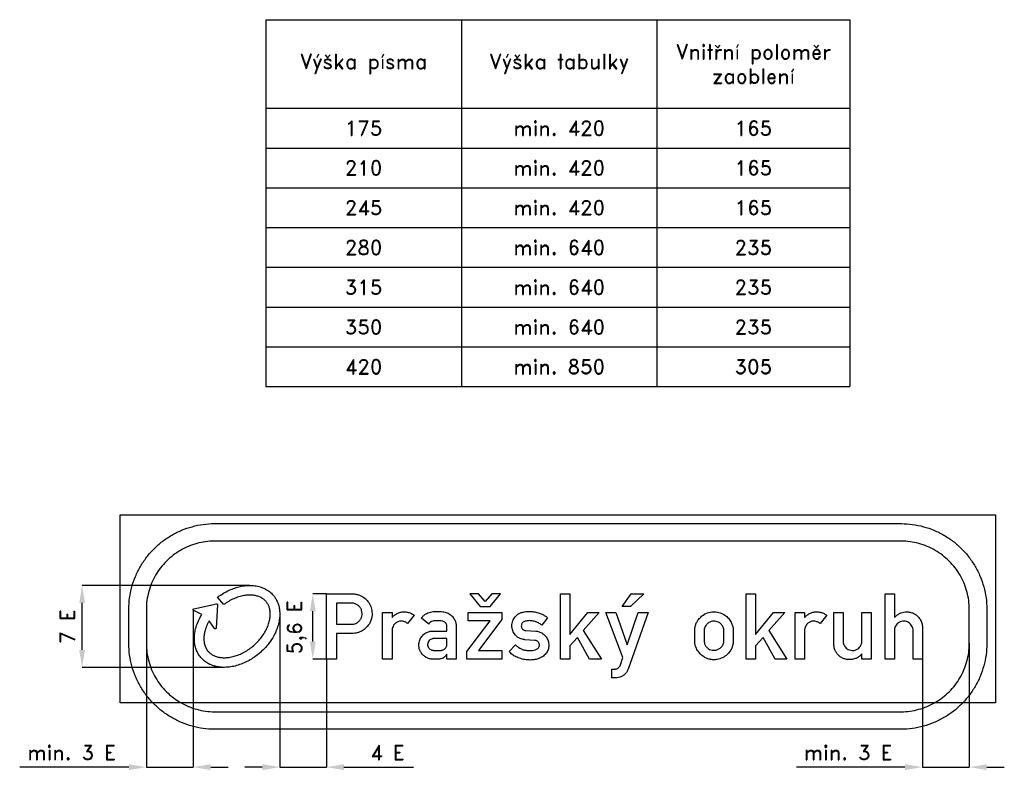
# Model space of a CAD drawing. Header units: millimetres. Extents: x -219 to 3155, y 1453 to 4040.
import ezdxf

# ---------------------------------------------------------------- set-up
doc = ezdxf.new("R2010")
doc.units = ezdxf.units.MM
doc.header["$LTSCALE"] = 5
doc.layers.add('Kóty', color=2, linetype='Continuous')
doc.layers.add('Značka', color=7, linetype='Continuous')
doc.styles.get("Standard").update_dxf_attribs({"font": 'romand.shx', "height": 50})
doc.dimstyles.get("Standard").update_dxf_attribs({"dimtxt": 50, "dimasz": 60, "dimexe": 0.18, "dimexo": 0.0625, "dimgap": 25, "dimtad": 1, "dimdec": 0, "dimzin": 0, "dimdsep": 46, "dimtxsty": 'Standard', "dimcen": 0.09, "dimadec": 0, "dimazin": 0, "dimtfac": 1, "dimtdec": 0, "dimtofl": 0, "dimtmove": 0, "dimatfit": 3, "dimfxl": 1, "dimtolj": 1, "dimtzin": 0, "dimarcsym": 0})

# ---------------------------------------------------------------- blocks, each defined once
blk = doc.blocks.new('*T0')
at = {"layer": 'Značka', "color": 0, "linetype": 'ByBlock', "lineweight": -2, "transparency": 16777216}
for p, q in [((0, 0), (2001, 0)), ((0, 0), (0, -1258)), ((670, 0), (670, -1258)), ((1340, 0), (1340, -1258)), ((2001, 0), (2001, -1258)), ((0, -303.6), (2001, -303.6)), ((0, -440), (2001, -440)), ((0, -576.3), (2001, -576.3)), ((0, -712.6), (2001, -712.6)), ((0, -849), (2001, -849)), ((0, -985.3), (2001, -985.3)), ((0, -1121.6), (2001, -1121.6)), ((0, -1258), (2001, -1258))]:
    blk.add_line(p, q, dxfattribs=at)
at = {"layer": 'Značka', "color": 0, "transparency": 16777216, "char_height": 50, "attachment_point": 5}
for s, insert, width in [('Vnitřní poloměr zaoblení', (1670.5, -151.8), 657.996), ('Výška písma', (335, -151.8), 667), ('Výška tabulky', (1005, -151.8), 667), ('175', (335, -371.8), 667), ('min. 420', (1005, -371.8), 667), ('165', (1670.5, -371.8), 657.996), ('210', (335, -508.1), 667), ('min. 420', (1005, -508.1), 667), ('165', (1670.5, -508.1), 657.996), ('245', (335, -644.5), 667), ('min. 420', (1005, -644.5), 667), ('165', (1670.5, -644.5), 657.996), ('280', (335, -780.8), 667), ('min. 640', (1005, -780.8), 667), ('235', (1670.5, -780.8), 657.996), ('315', (335, -917.1), 667), ('min. 640', (1005, -917.1), 667), ('235', (1670.5, -917.1), 657.996), ('350', (335, -1053.5), 667), ('min. 640', (1005, -1053.5), 667), ('235', (1670.5, -1053.5), 657.996), ('420', (335, -1189.8), 667), ('min. 850', (1005, -1189.8), 667), ('305', (1670.5, -1189.8), 657.996)]:
    blk.add_mtext(s, dxfattribs=dict(at, insert=insert, width=width))
blk = doc.blocks.new('*D1')
at = {"layer": 'Defpoints', "color": 0, "transparency": 16777216}
for p in [(672.2, 1999.7), (832, 1848.1), (832, 1477.6)]:
    blk.add_point(p, dxfattribs=at)
at = {"layer": 'Kóty', "color": 0, "lineweight": -2, "transparency": 16777216}
for p, q in [((672.2, 1999.7), (672.2, 1477.4)), ((832, 1848.1), (832, 1477.4)), ((612.2, 1477.6), (552.2, 1477.6)), ((892, 1477.6), (1130.6, 1477.6))]:
    blk.add_line(p, q, dxfattribs=at)
at = {"layer": 'Kóty', "color": 0, "transparency": 16777216}
for points in [[(612.2, 1487.6), (612.2, 1467.6), (672.2, 1477.6)], [(892, 1487.6), (892, 1467.6), (832, 1477.6)]]:
    blk.add_solid(points, dxfattribs=at)
at = {"layer": 'Kóty', "color": 0, "transparency": 16777216, "insert": (1041.3, 1527.6), "char_height": 50, "attachment_point": 5}
blk.add_mtext('\\A1;4 E', dxfattribs=at)
blk = doc.blocks.new('*D2')
at = {"layer": 'Defpoints', "color": 0, "transparency": 16777216}
for p in [(-5, 2100.7), (569.4, 2100.7), (478.5, 1819.8)]:
    blk.add_point(p, dxfattribs=at)
at = {"layer": 'Kóty', "color": 0, "lineweight": -2, "transparency": 16777216}
for p, q in [((569.3, 2100.7), (-5.2, 2100.7)), ((-5, 1879.8), (-5, 2040.7)), ((478.4, 1819.8), (-5.2, 1819.8))]:
    blk.add_line(p, q, dxfattribs=at)
at = {"layer": 'Kóty', "color": 0, "transparency": 16777216}
for points in [[(-15, 2040.7), (5, 2040.7), (-5, 2100.7)], [(-15, 1879.8), (5, 1879.8), (-5, 1819.8)]]:
    blk.add_solid(points, dxfattribs=at)
at = {"layer": 'Kóty', "color": 0, "transparency": 16777216, "insert": (-55, 1960.2), "char_height": 50, "attachment_point": 5, "rotation": 90}
blk.add_mtext('\\A1;7 E', dxfattribs=at)

msp = doc.modelspace()

# ---------------------------------------------------------------- linework, layer by layer
at = {"layer": 'Kóty'}
for p, q in [((832, 2072.1), (785.2, 2072.1)), ((375.7, 2018.6), (375.7, 1477.4)), ((785.4, 1908.1), (785.4, 2012.1)), ((215, 1986.5), (215, 1477.4)), ((2874.5, 1897.5), (2874.5, 1477.4)), ((3035, 1902.5), (3035, 1477.4)), ((832, 1848.1), (785.2, 1848.1)), ((155, 1477.6), (-219, 1477.6)), ((435.7, 1477.6), (495.7, 1477.6)), ((2814.5, 1477.6), (2442.8, 1477.6)), ((3095, 1477.6), (3155, 1477.6))]:
    msp.add_line(p, q, dxfattribs=at)
for points in [[(215, 1477.6), (375.7, 1477.6)], [(672.2, 1477.6), (832, 1477.6)], [(2874.5, 1477.6), (3035, 1477.6)]]:
    msp.add_lwpolyline(points, dxfattribs=at)
for points in [[(775.4, 2012.1), (795.4, 2012.1), (785.4, 2072.1)], [(775.4, 1908.1), (795.4, 1908.1), (785.4, 1848.1)], [(155, 1487.6), (155, 1467.6), (215, 1477.6)], [(435.7, 1487.6), (435.7, 1467.6), (375.7, 1477.6)], [(2814.5, 1487.6), (2814.5, 1467.6), (2874.5, 1477.6)], [(3095, 1487.6), (3095, 1467.6), (3035, 1477.6)]]:
    msp.add_solid(points, dxfattribs=at)
at = {"layer": 'Značka', "color": 3}
for points in [[(125, 1697.6), (125, 2342.6), (3125, 2342.6), (3125, 1697.6), (125, 1697.6)], [(1359, 2028.1), (1393, 2028.1), (1429, 2072.1), (1399, 2072.1), (1376, 2046.1), (1353, 2072.1), (1323, 2072.1), (1359, 2028.1)], [(1634.2, 1848.1), (1634.2, 2072.1), (1666.1, 2072.1), (1666.1, 1932.2), (1728.4, 2007.9), (1766.4, 2007.9), (1712.2, 1946.1), (1774.2, 1848.1), (1733.8, 1848.1), (1692.2, 1921.8), (1666.1, 1894), (1666.1, 1848.1), (1634.2, 1848.1)], [(1876, 2072.1), (1920, 2072.1), (1874, 2028.1), (1846, 2028.1), (1876, 2072.1)], [(2270.3, 1848.1), (2270.3, 2072.1), (2302.2, 2072.1), (2302.2, 1932.2), (2364.5, 2007.9), (2402.5, 2007.9), (2348.3, 1946.1), (2410.3, 1848.1), (2369.9, 1848.1), (2328.2, 1921.8), (2302.2, 1894), (2302.2, 1848.1), (2270.3, 1848.1)], [(1313.4, 1848.1), (1313.4, 1873.8), (1393.5, 1979.8), (1317.4, 1979.8), (1317.4, 2008.2), (1433.6, 2008.2), (1433.6, 1983.8), (1353.3, 1877.9), (1433.6, 1877.9), (1433.6, 1848.1), (1313.4, 1848.1)]]:
    msp.add_lwpolyline(points, dxfattribs=at)
msp.add_lwpolyline([(450, 1607.6), (448.8, 1607.6), (447.7, 1607.6, -0.03218), (409.6, 1610.3, -0.035443), (372.2, 1618.1, -0.036267), (336, 1630.3, -0.034421), (301.8, 1647.5, -0.033721), (270, 1668.7, -0.034085), (241.4, 1694, -0.034209), (216.1, 1722.6, -0.034229), (194.9, 1754.4, -0.034044), (177.8, 1788.6, -0.033412), (165.5, 1824.8, -0.034127), (157.6, 1862.2, -0.036745), (155, 1900.3), (155, 1901.4), (155, 1902.6), (155, 2017.6), (155, 2018.8), (155, 2019.9, -0.03218), (157.7, 2058, -0.035443), (165.5, 2095.4, -0.036267), (177.7, 2131.6, -0.034421), (194.9, 2165.8, -0.033721), (216.1, 2197.6, -0.034085), (241.4, 2226.2, -0.034209), (270, 2251.5, -0.034229), (301.8, 2272.7, -0.034044), (336, 2289.8, -0.033412), (372.2, 2302.1, -0.034127), (409.6, 2310, -0.036745), (447.7, 2312.6), (448.8, 2312.6), (450, 2312.6), (2800, 2312.6), (2801.2, 2312.6), (2802.3, 2312.6, -0.03218), (2840.4, 2309.9, -0.035443), (2877.8, 2302.1, -0.036267), (2914, 2289.9, -0.034421), (2948.2, 2272.7, -0.033721), (2980, 2251.5, -0.034085), (3008.6, 2226.2, -0.034209), (3033.9, 2197.6, -0.034229), (3055.1, 2165.8, -0.034044), (3072.2, 2131.6, -0.033412), (3084.5, 2095.4, -0.034127), (3092.4, 2058, -0.036745), (3095, 2019.9), (3095, 2018.8), (3095, 2017.6), (3095, 1902.6), (3095, 1901.4), (3095, 1900.3, -0.03218), (3092.3, 1862.2, -0.035443), (3084.5, 1824.8, -0.036267), (3072.3, 1788.6, -0.034421), (3055.1, 1754.4, -0.033721), (3033.9, 1722.6, -0.034085), (3008.6, 1694, -0.034209), (2980, 1668.7, -0.034229), (2948.2, 1647.5, -0.034044), (2914, 1630.4, -0.033412), (2877.8, 1618.1, -0.034127), (2840.4, 1610.1, -0.036745), (2802.3, 1607.6), (2801.2, 1607.6), (2800, 1607.6), (450, 1607.6)], format="xyb", close=True, dxfattribs=at)
for points in [[(450, 1667.6), (2800, 1667.6), (2800.9, 1667.6), (2801.8, 1667.6, 0.03218), (2832.2, 1669.7, 0.035443), (2862, 1675.9, 0.036267), (2890.8, 1685.7, 0.034421), (2918, 1699.4, 0.033721), (2943.4, 1716.3, 0.034085), (2966.2, 1736.4, 0.034209), (2986.3, 1759.2, 0.034229), (3003.2, 1784.6, 0.034044), (3016.8, 1811.8, 0.033412), (3026.7, 1840.6, 0.034127), (3033, 1870.4, 0.036745), (3035, 1900.8), (3035, 1901.7), (3035, 1902.6), (3035, 2017.6), (3035, 2018.5), (3035, 2019.4, 0.03218), (3032.9, 2049.8, 0.035443), (3026.7, 2079.6, 0.036267), (3016.9, 2108.4, 0.034421), (3003.2, 2135.6, 0.033721), (2986.3, 2161, 0.034085), (2966.2, 2183.8, 0.034209), (2943.4, 2203.9, 0.034229), (2918, 2220.8, 0.034044), (2890.8, 2234.4, 0.033412), (2862, 2244.3, 0.034127), (2832.2, 2250.6, 0.036745), (2801.8, 2252.6), (2800.9, 2252.6), (2800, 2252.6), (450, 2252.6), (449.1, 2252.6), (448.2, 2252.6, 0.03218), (417.8, 2250.5, 0.035443), (388, 2244.3, 0.036267), (359.2, 2234.5, 0.034421), (332, 2220.8, 0.033721), (306.6, 2203.9, 0.034085), (283.8, 2183.8, 0.034209), (263.7, 2161, 0.034229), (246.8, 2135.6, 0.034044), (233.2, 2108.4, 0.033412), (223.3, 2079.6, 0.034127), (217, 2049.8, 0.036745), (215, 2019.4), (215, 2018.5), (215, 2017.6), (215, 1902.6), (215, 1901.7), (215, 1900.8, 0.03218), (217.1, 1870.4, 0.035443), (223.3, 1840.6, 0.036267), (233.1, 1811.7, 0.034421), (246.8, 1784.6, 0.033721), (263.7, 1759.2, 0.034085), (283.8, 1736.4, 0.034209), (306.6, 1716.3, 0.034229), (332, 1699.4, 0.034044), (359.2, 1685.8, 0.033412), (388, 1675.9, 0.034127), (417.8, 1669.6, 0.036745), (448.2, 1667.6), (449.1, 1667.6), (450, 1667.6)], [(377.3, 2014.8), (377.3, 2014.8), (377.3, 2014.8), (377.2, 2014.8), (377.1, 2014.9), (377.1, 2014.9), (377.1, 2014.9), (377.1, 2014.9), (377, 2014.9), (377, 2015), (377, 2015), (376.9, 2015), (376.9, 2015), (376.9, 2015.1), (376.8, 2015.1), (376.8, 2015.1), (376.8, 2015.1), (376.8, 2015.1), (376.8, 2015.1), (376.7, 2015.1), (376.7, 2015.2), (376.7, 2015.2), (376.7, 2015.2), (376.7, 2015.2), (376.6, 2015.2), (376.6, 2015.3), (376.6, 2015.3), (376.5, 2015.3), (376.5, 2015.4), (376.5, 2015.4), (376.4, 2015.4), (376.4, 2015.4), (376.4, 2015.4), (376.4, 2015.4), (376.4, 2015.5), (376.4, 2015.5), (376.4, 2015.5), (376.4, 2015.5), (376.3, 2015.6), (376.3, 2015.6), (376.3, 2015.6), (376.3, 2015.7), (376.2, 2015.7), (376.2, 2015.7), (376.2, 2015.8), (376.2, 2015.8), (376.2, 2015.8), (376.2, 2015.8), (376.2, 2015.8), (376.1, 2015.8), (376.1, 2015.8), (376.1, 2015.9), (376.1, 2015.9), (376.1, 2015.9), (376, 2016), (376, 2016), (376, 2016), (376, 2016.1), (375.9, 2016.1), (375.9, 2016.1), (375.9, 2016.1), (375.9, 2016.1), (375.9, 2016.1), (375.9, 2016.2), (375.9, 2016.2), (375.9, 2016.2), (375.9, 2016.3), (375.9, 2016.3), (375.8, 2016.4), (375.8, 2016.4), (375.8, 2016.4), (375.8, 2016.5), (375.8, 2016.5), (375.8, 2016.5), (375.8, 2016.5), (375.8, 2016.5), (375.8, 2016.5), (375.7, 2016.6), (375.7, 2016.6), (375.7, 2016.6), (375.7, 2016.7), (375.7, 2016.7), (375.7, 2016.8), (375.7, 2016.8), (375.7, 2016.8), (375.7, 2016.9), (375.6, 2016.9), (375.6, 2016.9), (375.6, 2016.9), (375.6, 2016.9), (375.6, 2017), (375.6, 2017), (375.6, 2017), (375.6, 2017.1), (375.6, 2017.1), (375.6, 2017.1), (375.6, 2017.2), (375.6, 2017.2), (375.6, 2017.3), (375.6, 2017.3), (375.6, 2017.4), (375.6, 2017.4), (375.6, 2017.4), (375.6, 2017.4), (375.6, 2017.4), (375.6, 2017.4), (375.6, 2017.5), (375.6, 2017.5), (375.6, 2017.5), (375.5, 2017.6), (375.5, 2017.6), (375.5, 2017.7), (375.5, 2017.7), (375.5, 2017.7), (375.5, 2017.8), (375.5, 2017.8), (375.5, 2017.8), (375.5, 2017.8), (375.5, 2017.8), (375.5, 2017.8), (375.6, 2017.9), (375.6, 2017.9), (375.6, 2018), (375.6, 2018), (375.6, 2018), (375.6, 2018.1), (375.6, 2018.1), (375.6, 2018.2), (375.6, 2018.2), (375.6, 2018.2), (375.6, 2018.2), (375.6, 2018.2), (375.6, 2018.2), (375.6, 2018.3), (375.6, 2018.3), (375.6, 2018.3), (375.6, 2018.4), (375.6, 2018.4), (375.6, 2018.5), (375.6, 2018.5), (375.7, 2018.6), (375.7, 2018.6), (375.7, 2018.6), (375.7, 2018.6), (375.7, 2018.7), (375.8, 2019.1), (376, 2019.4), (376.3, 2019.8), (376.6, 2020.1), (376.9, 2020.4), (377.3, 2020.6), (377.3, 2020.6), (377.3, 2020.6), (377.3, 2020.6), (377.3, 2020.7), (377.4, 2020.7), (377.4, 2020.7), (377.4, 2020.7), (377.5, 2020.7), (377.5, 2020.7), (377.5, 2020.8), (377.6, 2020.8), (377.6, 2020.8), (377.6, 2020.8), (377.6, 2020.8), (377.6, 2020.8), (377.6, 2020.8), (377.7, 2020.8), (377.7, 2020.8), (377.7, 2020.8), (377.8, 2020.8), (377.8, 2020.9), (377.9, 2020.9), (377.9, 2020.9), (377.9, 2020.9), (378, 2020.9), (378, 2020.9), (378, 2020.9), (378, 2020.9), (378.1, 2020.9), (378.1, 2020.9), (454.9, 2037.4), (454.9, 2037.4), (455, 2037.4), (455.3, 2037.5), (455.3, 2037.5), (455.3, 2037.5), (455.4, 2037.5), (455.4, 2037.5), (455.4, 2037.5), (455.4, 2037.5), (455.5, 2037.5), (455.5, 2037.5), (455.6, 2037.5), (455.6, 2037.5), (455.6, 2037.5), (455.7, 2037.5), (455.7, 2037.5), (455.7, 2037.5), (455.7, 2037.5), (455.7, 2037.5), (455.7, 2037.5), (455.8, 2037.5), (455.8, 2037.5), (455.8, 2037.5), (455.9, 2037.5), (455.9, 2037.5), (456, 2037.5), (456, 2037.5), (456, 2037.5), (456.1, 2037.5), (456.1, 2037.5), (456.1, 2037.5), (456.1, 2037.5), (456.1, 2037.5), (456.1, 2037.5), (456.2, 2037.4), (456.2, 2037.4), (456.2, 2037.4), (456.3, 2037.4), (456.3, 2037.4), (456.4, 2037.4), (456.4, 2037.4), (456.5, 2037.4), (456.5, 2037.4), (456.5, 2037.4), (456.5, 2037.4), (456.5, 2037.4), (456.5, 2037.4), (456.6, 2037.3), (456.6, 2037.3), (456.6, 2037.3), (456.7, 2037.3), (456.7, 2037.3), (456.7, 2037.3), (456.8, 2037.3), (456.8, 2037.3), (456.9, 2037.2), (456.9, 2037.2), (456.9, 2037.2), (456.9, 2037.2), (456.9, 2037.2), (456.9, 2037.2), (457, 2037.2), (457, 2037.2), (457, 2037.2), (457, 2037.1), (457.1, 2037.1), (457.1, 2037.1), (457.2, 2037.1), (457.2, 2037.1), (457.2, 2037), (457.3, 2037), (457.3, 2037), (457.3, 2037), (457.3, 2037), (457.3, 2037), (457.3, 2037), (457.4, 2037), (457.4, 2036.9), (457.4, 2036.9), (457.4, 2036.9), (457.5, 2036.9), (457.5, 2036.8), (457.6, 2036.8), (457.6, 2036.8), (457.6, 2036.8), (457.6, 2036.8), (457.6, 2036.8), (457.6, 2036.8), (457.6, 2036.7), (457.7, 2036.7), (457.7, 2036.7), (457.7, 2036.7), (457.7, 2036.7), (457.8, 2036.6), (457.8, 2036.6), (457.8, 2036.6), (457.9, 2036.5), (457.9, 2036.5), (457.9, 2036.5), (457.9, 2036.5), (457.9, 2036.5), (457.9, 2036.5), (458, 2036.4), (458, 2036.4), (458, 2036.4), (458, 2036.4), (458, 2036.3), (458.1, 2036.3), (458.1, 2036.3), (458.1, 2036.2), (458.2, 2036.2), (458.2, 2036.2), (458.2, 2036.1), (458.2, 2036.1), (458.2, 2036.1), (458.2, 2036.1), (458.2, 2036.1), (458.2, 2036.1), (458.3, 2036.1), (458.3, 2036), (458.3, 2036), (458.3, 2036), (458.3, 2035.9), (458.4, 2035.9), (458.4, 2035.8), (458.4, 2035.8), (458.4, 2035.8), (458.4, 2035.8), (458.4, 2035.8), (458.4, 2035.8), (458.4, 2035.7), (458.5, 2035.7), (458.5, 2035.7), (458.5, 2035.6), (458.5, 2035.6), (458.5, 2035.6), (458.5, 2035.5), (458.6, 2035.5), (458.6, 2035.5), (458.6, 2035.4), (458.6, 2035.4), (458.6, 2035.4), (458.6, 2035.4), (458.6, 2035.4), (458.6, 2035.4), (458.6, 2035.3), (458.6, 2035.3), (458.6, 2035.2), (458.7, 2035.2), (458.7, 2035.2), (458.7, 2035.1), (458.7, 2035.1), (458.7, 2035.1), (458.7, 2035), (458.7, 2035), (458.7, 2035), (458.7, 2035), (458.7, 2034.9), (458.7, 2034.9), (458.7, 2034.9), (458.8, 2034.9), (458.8, 2034.8), (458.8, 2034.8), (458.8, 2034.8), (458.8, 2034.7), (458.8, 2034.7), (458.8, 2034.6), (458.8, 2034.6), (458.8, 2034.5), (458.8, 2034.5), (458.8, 2034.5), (458.8, 2034.5), (458.8, 2034.5), (458.8, 2034.5), (458.8, 2034.4), (458.8, 2034.4), (458.8, 2034.4), (458.8, 2034.3), (458.8, 2034.3), (458.8, 2034.2), (458.8, 2034.2), (458.8, 2034.2), (458.8, 2034.1), (458.8, 2034.1), (458.8, 2034.1), (458.8, 2034), (458.8, 2034), (454, 1954.6), (454, 1954.5), (454, 1954.5), (454, 1954.4), (454, 1954.3), (453.9, 1953.9), (453.8, 1953.5), (453.6, 1953.1), (453.3, 1952.7), (453.1, 1952.4), (452.7, 1952.1), (452.4, 1951.9), (452, 1951.7), (451.6, 1951.6), (451.2, 1951.5), (450.8, 1951.5), (450.3, 1951.5), (450.3, 1951.5), (450.3, 1951.5), (450.3, 1951.5), (450.2, 1951.5), (450.2, 1951.5), (450.2, 1951.5), (450.1, 1951.5), (450.1, 1951.5), (450.1, 1951.5), (450, 1951.5), (450, 1951.6), (449.9, 1951.6), (449.9, 1951.6), (449.9, 1951.6), (449.9, 1951.6), (449.9, 1951.6), (449.9, 1951.6), (449.8, 1951.6), (449.8, 1951.6), (449.8, 1951.6), (449.7, 1951.6), (449.7, 1951.6), (449.6, 1951.7), (449.6, 1951.7), (449.6, 1951.7), (449.5, 1951.7), (449.5, 1951.7), (449.5, 1951.7), (449.5, 1951.7), (449.5, 1951.7), (449.5, 1951.7), (449.4, 1951.8), (449.4, 1951.8), (449.4, 1951.8), (449.3, 1951.8), (449.3, 1951.8), (449.3, 1951.8), (449.2, 1951.9), (449.2, 1951.9), (449.1, 1951.9), (449.1, 1951.9), (449.1, 1951.9), (449.1, 1951.9), (449.1, 1951.9), (449.1, 1951.9), (449.1, 1952), (449, 1952), (449, 1952), (449, 1952), (448.9, 1952), (448.9, 1952.1), (448.9, 1952.1), (448.8, 1952.1), (448.8, 1952.2), (448.8, 1952.2), (448.8, 1952.2), (448.8, 1952.2), (448.8, 1952.2), (448.7, 1952.2), (448.7, 1952.2), (448.7, 1952.2), (448.7, 1952.3), (448.6, 1952.3), (448.6, 1952.3), (448.6, 1952.3), (448.5, 1952.4), (448.5, 1952.4), (448.5, 1952.4), (448.5, 1952.4), (448.5, 1952.4), (448.5, 1952.5), (448.4, 1952.5), (448.4, 1952.5), (448.4, 1952.5), (448.4, 1952.5), (448.4, 1952.6), (448.3, 1952.6), (448.3, 1952.6), (448.3, 1952.7), (448.2, 1952.7), (448.2, 1952.7), (448.2, 1952.8), (448.2, 1952.8), (448.2, 1952.8), (448.2, 1952.8), (448.1, 1952.8), (430, 1978.8), (428.9, 1976.9), (427.8, 1974.9), (426.8, 1973), (425.8, 1971), (424.9, 1969.1), (423.9, 1967.1), (423, 1965.1), (422.2, 1963.2), (421.4, 1961.2), (420.6, 1959.3), (419.8, 1957.3), (419.1, 1955.4), (418.5, 1953.4), (417.8, 1951.5), (417.2, 1949.6), (416.6, 1947.7), (416.1, 1945.8), (415.6, 1943.9), (415.1, 1942), (414.7, 1940.1), (414.3, 1938.2), (413.9, 1936.4), (413.6, 1934.5), (413.3, 1932.7), (413.1, 1930.9), (412.8, 1929.1), (412.6, 1927.3), (412.5, 1925.5), (412.4, 1923.8), (412.3, 1922), (412.2, 1920.3), (412.2, 1918.6), (412.2, 1917), (412.2, 1915.3), (412.3, 1913.7), (412.4, 1912.1), (412.5, 1910.5), (412.7, 1908.9), (412.9, 1907.3), (413.1, 1905.8), (413.3, 1904.3), (413.6, 1902.8), (413.9, 1901.4), (414.2, 1899.9), (414.6, 1898.5), (415, 1897.1), (415.4, 1895.7), (415.8, 1894.4), (416.3, 1893.1), (416.7, 1891.7), (417.2, 1890.5), (417.8, 1889.2), (418.3, 1888), (418.9, 1886.8), (419.5, 1885.6), (420.1, 1884.4), (420.8, 1883.2), (421.4, 1882.1), (422.1, 1881), (422.8, 1879.9), (423.6, 1878.8), (424.3, 1877.8), (425.1, 1876.8), (425.9, 1875.8), (427.7, 1873.7), (429.6, 1871.8), (431.5, 1869.9), (433.6, 1868.1), (435.8, 1866.4), (438.1, 1864.8), (440.5, 1863.2), (443.1, 1861.8), (445.7, 1860.4), (448.5, 1859.2), (451.4, 1858), (454.4, 1857), (457.5, 1856), (460.7, 1855.2), (464, 1854.5), (467.5, 1853.9), (471.1, 1853.4), (474.7, 1853.1), (478.5, 1852.9), (482.3, 1852.8), (486.2, 1852.9), (490.2, 1853.1), (494.3, 1853.5), (498.4, 1854), (502.6, 1854.7), (506.8, 1855.5), (511.1, 1856.5), (515.4, 1857.6), (519.8, 1858.9), (524.1, 1860.3), (528.5, 1861.8), (532.9, 1863.6), (537.2, 1865.4), (541.6, 1867.4), (545.9, 1869.6), (550.3, 1871.9), (554.5, 1874.3), (558.8, 1876.8), (563, 1879.5), (567.1, 1882.3), (571.2, 1885.2), (575.2, 1888.3), (579.2, 1891.4), (583, 1894.7), (586.8, 1898), (590.4, 1901.5), (594, 1905), (597.5, 1908.7), (600.8, 1912.4), (604.1, 1916.1), (607.2, 1920), (610.2, 1923.9), (613.1, 1927.8), (615.8, 1931.8), (618.4, 1935.8), (620.8, 1939.9), (623.2, 1944), (625.3, 1948), (627.3, 1952.1), (629.2, 1956.3), (630.9, 1960.3), (632.5, 1964.4), (633.9, 1968.5), (635.1, 1972.5), (636.2, 1976.5), (637.2, 1980.4), (637.9, 1984.3), (638.6, 1988.2), (639.1, 1991.9), (639.4, 1995.7), (639.6, 1999.3), (639.6, 2002.8), (639.6, 2006.3), (639.3, 2009.7), (639, 2012.9), (638.5, 2016.1), (637.9, 2019.2), (637.2, 2022.2), (636.3, 2025.1), (635.4, 2027.9), (634.3, 2030.6), (633.2, 2033.1), (631.9, 2035.6), (630.6, 2038), (629.1, 2040.3), (627.5, 2042.6), (625.9, 2044.7), (624.1, 2046.7), (622.2, 2048.7), (620.3, 2050.6), (618.2, 2052.4), (616, 2054.1), (613.7, 2055.7), (611.3, 2057.2), (608.7, 2058.7), (606.1, 2060), (603.3, 2061.3), (600.4, 2062.4), (597.4, 2063.5), (594.3, 2064.4), (591.1, 2065.3), (587.7, 2066), (584.3, 2066.6), (580.7, 2067), (577.1, 2067.4), (573.3, 2067.6), (569.5, 2067.6), (565.6, 2067.5), (561.6, 2067.3), (557.5, 2066.9), (553.4, 2066.4), (549.2, 2065.7), (545, 2064.9), (540.7, 2064), (536.4, 2062.8), (532, 2061.6), (527.7, 2060.1), (523.3, 2058.6), (518.9, 2056.9), (514.5, 2055), (510.2, 2053), (505.8, 2050.8), (501.5, 2048.6), (497.2, 2046.1), (493, 2043.6), (488.8, 2040.9), (484.7, 2038.1), (480.6, 2035.2), (459.2, 2060.2, -0.001053), (462.2, 2062.4, -0.003159), (465.1, 2064.5, -0.026815), (484, 2076.5, -0.029816), (504.1, 2086.4, -0.028287), (522.5, 2093.2, -0.029685), (541.6, 2097.9, -0.033491), (561.5, 2100.4, -0.038728), (581.7, 2100.1, -0.040907), (600, 2097.1, -0.0471), (617.6, 2091, -0.049419), (633.2, 2082.2, -0.053291), (646.7, 2070.5, -0.032819), (653.6, 2062.3, -0.031513), (659.4, 2053.3, -0.025194), (663.5, 2045.4, -0.02422), (666.7, 2037.2, -0.037354), (670.4, 2023, -0.034391), (672, 2008.5, -0.037409), (671.7, 1991, -0.032617), (669, 1973.6, -0.034902), (663.2, 1953.2, -0.031155), (654.7, 1933.8, -0.037352), (640.4, 1909.7, -0.034583), (622.8, 1887.8, -0.028708), (605.7, 1870.8, -0.02881), (586.8, 1856, -0.022404), (571.3, 1845.9, -0.022891), (555, 1837.3, -0.028898), (534.7, 1829, -0.032129), (513.7, 1823.2, -0.03383), (493.5, 1820.2, -0.039107), (473.1, 1820.1, -0.030867), (458.8, 1821.8, -0.033752), (444.9, 1825.4, -0.014672), (439.5, 1827.2, -0.016368), (434.3, 1829.4, -0.006435), (431.8, 1830.6, -0.002144), (429.3, 1831.8, -0.002028), (426.9, 1833.2, -0.006084), (424.4, 1834.5, -0.023684), (417.7, 1838.9, -0.024144), (411.3, 1844, -0.02626), (405, 1850, -0.026166), (399.4, 1856.6, -0.040574), (391.7, 1868.1, -0.039313), (386, 1880.8, -0.043193), (381.6, 1896.4, -0.038294), (379.8, 1912.6, -0.040961), (380.4, 1932.3, -0.035091), (384, 1951.7, -0.037269), (391.1, 1973.7, -0.036284), (401.3, 1994.5, -0.004158), (403.1, 1997.5, -0.001387), (404.9, 2000.6), (377.3, 2014.8)], [(832, 1848.1), (832, 2072.1), (922.6, 2072.1), (924, 2071.9), (925.3, 2071.8, -0.025347), (936.8, 2069.7, -0.042922), (947.9, 2066.1, -0.079586), (964.3, 2056.2, -0.076488), (977.2, 2041.7, -0.07689), (985.6, 2024.4, -0.075741), (988.4, 2005.4, -0.094029), (984.5, 1980.7, -0.098355), (971.7, 1959.4, -0.073291), (958.2, 1947.4, -0.067695), (941.9, 1939.6, -0.034203), (933.5, 1937.3, -0.037877), (924.8, 1936.2, -0.004952), (923.4, 1936.1, -0.00165), (921.9, 1936.1), (866.3, 1936.1), (866.3, 1848.1), (832, 1848.1)], [(2746.5, 1848.1), (2746.5, 2072.1), (2778.5, 2072.1), (2778.5, 1990.3, -0.002784), (2780.6, 1992.5, -0.008319), (2782.7, 1994.6, -0.044786), (2791.2, 2001.5, -0.056615), (2801, 2006.5, -0.052881), (2810.3, 2009.3, -0.046625), (2820, 2010.1, -0.056539), (2832.2, 2008.9, -0.060834), (2843.8, 2004.9, -0.068018), (2855.2, 1997.7, -0.064906), (2864.4, 1987.6, -0.068702), (2871.3, 1975, -0.077207), (2874.3, 1961.2, -0.006467), (2874.4, 1959.7, -0.002159), (2874.5, 1958.3), (2874.5, 1848.1), (2842.5, 1848.1), (2842.5, 1947, 0.002684), (2842.4, 1948.3, 0.008037), (2842.3, 1949.6, 0.064635), (2840.4, 1957.5, 0.068196), (2836.4, 1964.7, 0.072985), (2830.6, 1971, 0.070437), (2823.3, 1975.4, 0.067405), (2815.4, 1977.8, 0.06862), (2807.1, 1978, 0.07916), (2797.8, 1975.6, 0.078224), (2789.7, 1970.5, 0.069017), (2784.1, 1964.5, 0.074947), (2780.4, 1957.2, 0.037485), (2779.2, 1952.9, 0.025768), (2778.6, 1948.5), (2778.6, 1947.9), (2778.5, 1947.2), (2778.5, 1848.1), (2746.5, 1848.1)], [(866.3, 2039.9), (866.3, 1967.9), (919.4, 1967.9, 0.002532), (920.4, 1967.9, 0.007603), (921.5, 1967.9, 0.067135), (928.9, 1969.2, 0.057716), (935.9, 1972.4, 0.071731), (943.9, 1978.5, 0.074484), (949.9, 1986.6, 0.068273), (953.3, 1995.1, 0.065317), (954.3, 2004.2, 0.077198), (952.7, 2015.1, 0.083744), (947.8, 2024.8, 0.073398), (941.3, 2031.8, 0.066079), (933.1, 2036.8, 0.042665), (927.6, 2038.8, 0.049245), (921.9, 2039.8, 0.005925), (921, 2039.9), (920.1, 2039.9), (866.3, 2039.9)], [(1024.8, 1848.1), (1024.8, 2008.2), (1057, 2008.2), (1057, 1990.4, -0.005354), (1059.7, 1993.3, -0.01609), (1062.5, 1996.1, -0.059421), (1071.7, 2002.9, -0.056252), (1082.3, 2007.5, -0.061468), (1094.8, 2010, -0.062527), (1107.5, 2009.4, -0.056643), (1118.8, 2006.3, -0.054491), (1129.2, 2000.9, -0.008088), (1131.1, 1999.6, -0.002703), (1133, 1998.3), (1110.2, 1970.1, 0.005145), (1108, 1971.6, 0.015386), (1105.8, 1973.1, 0.073531), (1097, 1977, 0.081605), (1087.4, 1978.1, 0.089312), (1077.3, 1976.1, 0.08766), (1068.5, 1970.8, 0.074687), (1062.5, 1964.2, 0.069775), (1058.6, 1956.2, 0.028077), (1057.7, 1953.1, 0.034203), (1057.2, 1949.9, 0.01011), (1057.1, 1948.8, 0.003362), (1057, 1947.6), (1057, 1848.1), (1024.8, 1848.1)], [(1244.8, 1848.1), (1244.8, 1864.8, -0.005746), (1243.4, 1862.5, -0.017357), (1241.8, 1860.3, -0.039284), (1238.7, 1856.9, -0.035816), (1235, 1853.9, -0.060163), (1228.2, 1850.1, -0.07799), (1220.8, 1848.3, -0.014416), (1219.2, 1848.2, -0.004803), (1217.6, 1848.1), (1195.9, 1848.1), (1194.9, 1848.1, -0.005118), (1193.9, 1848.1, -0.039433), (1187.8, 1848.8, -0.036776), (1181.8, 1850.4, -0.049524), (1173.9, 1853.9, -0.046922), (1166.7, 1858.9, -0.065503), (1158, 1868, -0.069534), (1152, 1879, -0.055289), (1149.4, 1888.3, -0.053381), (1148.9, 1897.9, -0.079731), (1151.7, 1912.6, -0.083377), (1159, 1925.6, -0.079656), (1169.3, 1935.6, -0.074381), (1182.2, 1942, -0.032363), (1187.5, 1943.5, -0.039891), (1192.9, 1944.2, -0.010446), (1194.6, 1944.3, -0.003472), (1196.4, 1944.3), (1244.9, 1944.3), (1244.9, 1961.7, 0.004619), (1244.8, 1962.8, 0.013774), (1244.6, 1963.9, 0.097541), (1242.1, 1970.2, 0.100813), (1237.4, 1975, 0.115403), (1229.3, 1978.4, 0.04148), (1220.3, 1979.2, 0.010056), (1212.6, 1979.3, 0.009952), (1204.8, 1979.1, 0.038424), (1196.4, 1978.3, 0.106448), (1188.8, 1975.2, 0.056394), (1186.1, 1973, 0.053444), (1183.8, 1970.2, 0.012393), (1183.3, 1969.3, 0.004149), (1182.7, 1968.4), (1157.4, 1988.2, -0.00431), (1159.1, 1990.5, -0.012929), (1160.9, 1992.8, -0.055258), (1167.8, 1999.5, -0.053328), (1176, 2004.7, -0.045309), (1184.4, 2008.1, -0.035866), (1193.2, 2010.1, -0.024236), (1201.7, 2011.1, -0.011699), (1210.3, 2011.4, -0.028038), (1226.6, 2011.1, -0.066273), (1242.4, 2007.8, -0.075916), (1255.7, 2001.2, -0.077632), (1266.6, 1990.7, -0.069938), (1273.3, 1979.4, -0.07329), (1276.5, 1966.9, -0.010266), (1276.8, 1964.6, -0.003428), (1277, 1962.4), (1277, 1848.1), (1244.8, 1848.1)], [(1480.4, 1896.6, 0.004039), (1483.5, 1893.8, 0.012075), (1486.7, 1891.1, 0.05004), (1497.4, 1884.1, 0.056139), (1509.4, 1879.5, 0.04996), (1521.3, 1877.4, 0.033646), (1533.5, 1877.3, 0.038688), (1543.1, 1878.4, 0.077324), (1552.1, 1881.6, 0.063263), (1556.7, 1884.7, 0.091116), (1560.2, 1889, 0.106303), (1561.9, 1894.7, 0.097795), (1561.3, 1900.9, 0.097113), (1558.6, 1906.3, 0.108372), (1554.1, 1910.1, 0.056551), (1551, 1911.5, 0.036391), (1547.8, 1912.2), (1547.3, 1912.3), (1546.8, 1912.4), (1512.2, 1914.4), (1511.2, 1914.6), (1510.3, 1914.7, -0.027549), (1502.8, 1916.1, -0.042511), (1495.6, 1918.6, -0.098512), (1481.9, 1927.9, -0.092431), (1472.4, 1941.8, -0.094777), (1467.8, 1958.1, -0.093602), (1469.5, 1974.9, -0.090672), (1476.5, 1990.1, -0.098273), (1488.3, 2001.6, -0.058647), (1497.4, 2006.4, -0.039429), (1507.4, 2009.4, -0.044243), (1522.7, 2011.5, -0.041477), (1538.1, 2011, -0.040577), (1553.6, 2008.2, -0.039789), (1568.5, 2002.9, -0.029686), (1578.2, 1998.1, -0.035327), (1587.1, 1992.1, -0.004922), (1588.6, 1991), (1590, 1989.8), (1570.2, 1964.9, 0.003049), (1567.3, 1967, 0.009127), (1564.3, 1968.9, 0.045158), (1552.9, 1974.9, 0.050324), (1540.6, 1978.5, 0.054355), (1528, 1979.9, 0.055802), (1515.2, 1978.4, 0.038002), (1510.4, 1977.1, 0.075492), (1506.1, 1974.8, 0.078593), (1503, 1971.6, 0.070049), (1500.9, 1967.6, 0.088564), (1499.8, 1961.9, 0.099162), (1500.9, 1956.3, 0.088275), (1503.4, 1951.9, 0.083976), (1507.2, 1948.6, 0.058988), (1510.4, 1947, 0.056691), (1513.8, 1946.3, 0.006509), (1514.3, 1946.2), (1514.9, 1946.1), (1549.5, 1944), (1550.2, 1944), (1550.8, 1943.9, -0.037191), (1557.4, 1942.8, -0.036335), (1563.7, 1940.7, -0.071969), (1575.4, 1934, -0.074474), (1584.8, 1924.2, -0.084662), (1591.9, 1910.7, -0.086126), (1594.1, 1895.7, -0.08751), (1591.5, 1880.3, -0.087836), (1583.8, 1866.8, -0.083402), (1572.2, 1856.2, -0.064803), (1558, 1849.4, -0.053949), (1542.5, 1845.7, -0.041668), (1526.6, 1845, -0.045225), (1507.3, 1847.1, -0.048841), (1488.8, 1852.9, -0.044383), (1474.8, 1859.8, -0.054455), (1462.6, 1869.3, -0.009846), (1460.2, 1871.6, -0.003281), (1457.9, 1874), (1480.4, 1896.6)], [(1810.3, 1813.8), (1821.2, 1813.8), (1821.9, 1813.8, 0.006942), (1822.5, 1813.9, 0.046879), (1825.9, 1814.5, 0.045998), (1829.1, 1815.8, 0.056995), (1832.7, 1818, 0.062841), (1835.6, 1821, 0.045588), (1837.5, 1823.7, 0.029978), (1838.9, 1826.8, 0.004114), (1839.2, 1827.5), (1839.5, 1828.3), (1848.3, 1854), (1790.1, 2008.2), (1824.3, 2008.2), (1862.3, 1896.5), (1900.1, 2008.2), (1934.1, 2008.2), (1865.8, 1813), (1865.5, 1812.3, -0.003314), (1865.2, 1811.6, -0.033803), (1862.9, 1806.6, -0.03423), (1859.9, 1802, -0.059325), (1853.3, 1794.9, -0.061145), (1845.3, 1789.5, -0.051575), (1837.1, 1786.2, -0.039215), (1828.5, 1784.4, -0.003304), (1827.4, 1784.2), (1826.2, 1784.1), (1810.3, 1784.1), (1810.3, 1813.8)], [(2094.1, 1946.1), (2094.1, 1946.6), (2094.2, 1947.2, -0.009089), (2094.7, 1952.6, -0.020093), (2095.5, 1957.9, -0.048103), (2098.5, 1968.2, -0.043503), (2103.4, 1977.9, -0.05767), (2112.3, 1989.7, -0.06015), (2123.6, 1999.1, -0.082226), (2142.3, 2007.7, -0.081682), (2162.8, 2009.9, -0.073888), (2180.9, 2006.8, -0.073157), (2197.3, 1998.7, -0.065874), (2209.8, 1987.9, -0.066342), (2219, 1974.3, -0.054203), (2224, 1961.8, -0.053674), (2226.3, 1948.5, -0.004002), (2226.3, 1947.2), (2226.4, 1945.9), (2226.4, 1910.4), (2226.3, 1909.1, -0.00193), (2226.2, 1907.9, -0.029467), (2224.4, 1896.8, -0.044489), (2221, 1886.2, -0.061001), (2214.4, 1874.2, -0.055879), (2205.2, 1863.9, -0.073946), (2189.4, 1852.9, -0.075291), (2171.1, 1847, -0.05346), (2158.1, 1845.9, -0.055214), (2145.2, 1847.6, -0.049321), (2134, 1851.3, -0.04569), (2123.7, 1857.1, -0.054782), (2112.5, 1866.4, -0.056329), (2103.7, 1877.9, -0.064931), (2096.8, 1892.7, -0.072649), (2094.1, 1908.7, -0.003815), (2094.1, 1909.7), (2094.1, 1910.8), (2094.1, 1946.1)], [(2438.3, 1848.1), (2438.3, 2008.2), (2470.5, 2008.2), (2470.5, 1990.4, -0.005354), (2473.2, 1993.3, -0.01609), (2475.9, 1996.1, -0.059421), (2485.2, 2002.9, -0.056252), (2495.8, 2007.5, -0.061468), (2508.3, 2010, -0.062527), (2521, 2009.4, -0.056643), (2532.3, 2006.3, -0.054491), (2542.7, 2000.9, -0.008088), (2544.6, 1999.6, -0.002703), (2546.5, 1998.3), (2523.7, 1970.1, 0.005145), (2521.5, 1971.6, 0.015386), (2519.3, 1973.1, 0.073531), (2510.5, 1977, 0.081605), (2500.9, 1978.1, 0.089312), (2490.8, 1976.1, 0.08766), (2481.9, 1970.8, 0.074687), (2475.9, 1964.2, 0.069775), (2472.1, 1956.2, 0.028077), (2471.2, 1953.1, 0.034203), (2470.7, 1949.9, 0.01011), (2470.6, 1948.8, 0.003362), (2470.5, 1947.6), (2470.5, 1848.1), (2438.3, 1848.1)], [(2698.9, 2008.2), (2698.9, 1848.1), (2667, 1848.1), (2667, 1865.7, -0.004227), (2664, 1862.7, -0.012636), (2660.9, 1859.8, -0.040893), (2653.4, 1854, -0.050601), (2644.9, 1849.8, -0.044095), (2637.3, 1847.4, -0.036417), (2629.3, 1846.3, -0.051787), (2617.3, 1846.6, -0.059754), (2605.7, 1849.5, -0.060315), (2595.2, 1854.7, -0.05751), (2586.1, 1862.2, -0.051899), (2579.4, 1870.6, -0.051165), (2574.5, 1880.2, -0.036506), (2572.2, 1887.1, -0.040104), (2571, 1894.4, -0.006777), (2570.8, 1895.9, -0.002259), (2570.7, 1897.5), (2570.7, 2008.2), (2602.9, 2008.2), (2602.9, 1909.5, 0.003904), (2602.8, 1908.2, 0.011754), (2602.9, 1907, 0.072597), (2604.1, 1900.6, 0.052958), (2606.9, 1894.5, 0.052699), (2611, 1888.6, 0.060095), (2616.3, 1883.8, 0.0793), (2624.6, 1879.5, 0.07667), (2634, 1877.9, 0.081965), (2644.1, 1879.1, 0.086444), (2653.1, 1883.4, 0.070443), (2659.2, 1888.9, 0.06249), (2663.7, 1895.8, 0.045096), (2665.8, 1900.9, 0.056317), (2666.8, 1906.3, 0.008544), (2666.9, 1907.3, 0.002844), (2666.9, 1908.3), (2666.9, 2008.2), (2698.9, 2008.2)], [(2126.1, 1945.1), (2126.1, 1911.6), (2126.1, 1910.7, 0.005345), (2126.2, 1909.8, 0.04895), (2127.1, 1903.8, 0.048736), (2129.1, 1898, 0.07394), (2134.1, 1890, 0.075989), (2141.2, 1883.8, 0.072364), (2149.2, 1879.8, 0.069474), (2158.1, 1878.3, 0.074515), (2167.8, 1879.1, 0.073735), (2177, 1882.8, 0.072975), (2184.7, 1888.6, 0.076363), (2190.4, 1896.4, 0.051036), (2192.9, 1902.3, 0.04894), (2194.1, 1908.4, 0.00531), (2194.2, 1909.3), (2194.3, 1910.3), (2194.3, 1945.9), (2194.2, 1946.8, 0.004594), (2194.1, 1947.7, 0.04566), (2192.8, 1954.2, 0.050975), (2190.2, 1960.3, 0.081493), (2184, 1968.7, 0.083328), (2175.4, 1974.7, 0.067581), (2167.6, 1977.5, 0.064269), (2159.3, 1978.2, 0.068125), (2150.4, 1976.8, 0.068991), (2142.2, 1973, 0.070495), (2135.1, 1967.2, 0.073287), (2130, 1959.8, 0.052039), (2127.5, 1953.6, 0.044965), (2126.3, 1947.1, 0.004794), (2126.2, 1946.1), (2126.1, 1945.1)], [(1244.8, 1918.3), (1199.4, 1918.3, 0.003011), (1198.2, 1918.2, 0.008999), (1197, 1918, 0.059815), (1191.6, 1916.7, 0.073869), (1186.7, 1913.9, 0.097435), (1181.8, 1908.7, 0.097507), (1179.2, 1902, 0.092827), (1179, 1895.3, 0.08707), (1181.2, 1888.9, 0.077273), (1184.6, 1884, 0.084535), (1189.4, 1880.5, 0.055372), (1193.2, 1879, 0.04051), (1197.3, 1878.3, 0.006989), (1198.4, 1878.2, 0.00234), (1199.5, 1878.1), (1225.3, 1878.1, 0.002565), (1226.1, 1878.1, 0.007666), (1227, 1878.2, 0.065744), (1232.2, 1879.6, 0.074597), (1236.9, 1882.3, 0.076241), (1240.8, 1886.4, 0.061167), (1243.5, 1891.3, 0.030237), (1244.3, 1893.3, 0.049442), (1244.7, 1895.4, 0.015257), (1244.7, 1896.1, 0.00505), (1244.8, 1896.9), (1244.8, 1918.3)]]:
    msp.add_lwpolyline(points, format="xyb", dxfattribs=at)

# ---------------------------------------------------------------- block references
msp.add_blockref('*T0', (624.5, 4040.3))

# ---------------------------------------------------------------- texts
at = {"layer": 'Kóty', "insert": (730.6, 1957.1), "char_height": 50, "attachment_point": 5, "rotation": 90}
msp.add_mtext('\\A1;5,6 E', dxfattribs=at)
at = {"layer": 'Kóty', "char_height": 50, "attachment_point": 5}
for insert in [(-41.2, 1527.6), (2619.6, 1527.6)]:
    msp.add_mtext('\\A1;min. 3 E', dxfattribs=dict(at, insert=insert))

# ---------------------------------------------------------------- dimensions: what is measured, and where the dimension line sits
at = {"layer": 'Kóty'}
dim = msp.add_linear_dim(base=(-5, 2100.7), p1=(478.5, 1819.8), p2=(569.4, 2100.7), angle=90, text='7 E', dimstyle='Standard', dxfattribs=at)
dim.commit()
dim.dimension.update_dxf_attribs({"geometry": '*D2', "text_midpoint": (-55, 1960.2)})
dim = msp.add_linear_dim(base=(832, 1477.6), p1=(672.2, 1999.7), p2=(832, 1848.1), text='4 E', dimstyle='Standard', dxfattribs=at)
dim.commit()
dim.dimension.update_dxf_attribs({"geometry": '*D1', "text_midpoint": (1041.3, 1527.6)})

doc.saveas('drawing.dxf')
